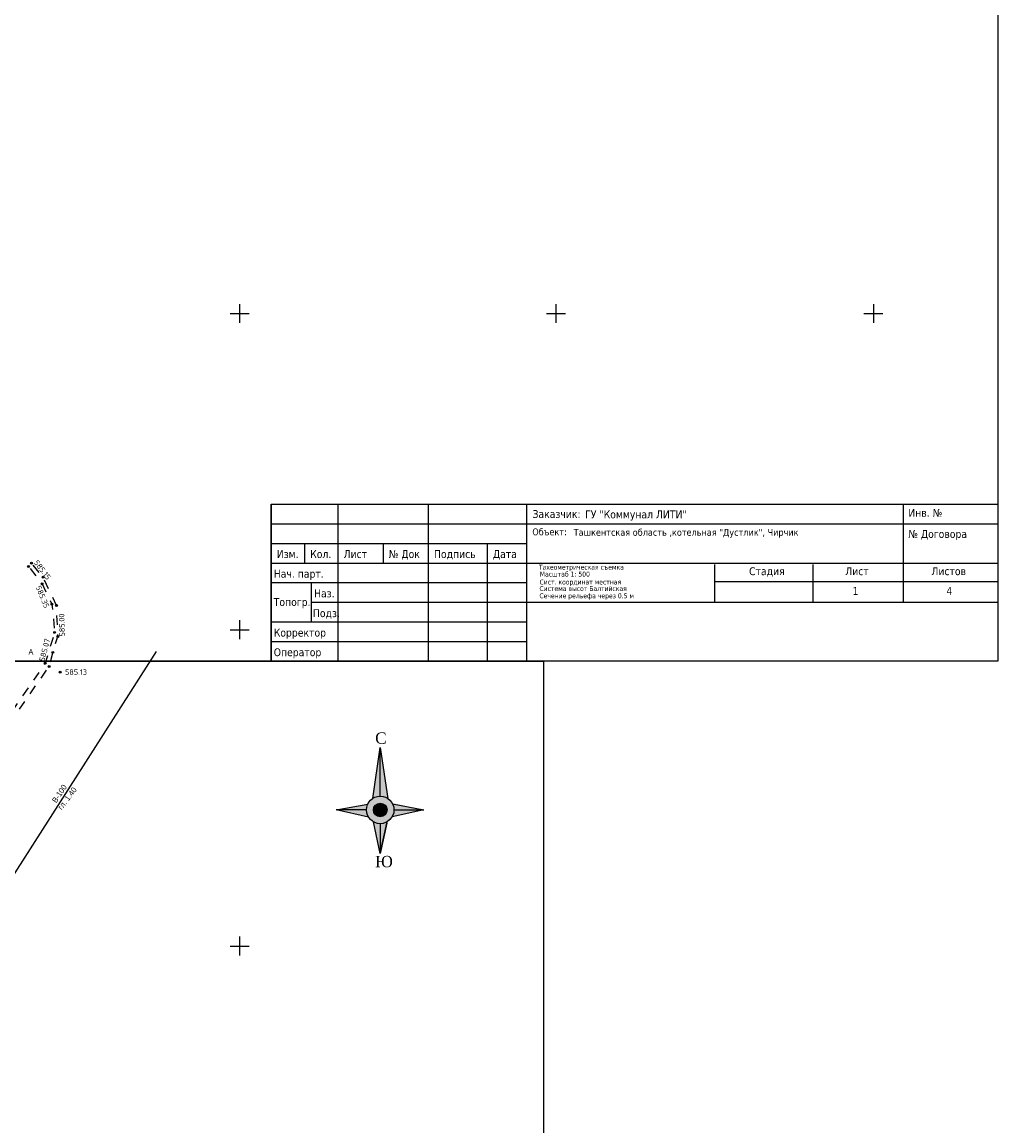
# Model space of a CAD drawing. Header units: metres. Extents: x 548732 to 549770, y 4592490 to 4594056.
# Tile 57 of 61: x 549616 to 549770, y 4593642 to 4593817. Entities that reach past the tile are written whole.
import ezdxf

# ---------------------------------------------------------------- set-up
doc = ezdxf.new("R2010")
doc.units = ezdxf.units.M
doc.header["$PDMODE"] = 32
doc.header["$PDSIZE"] = 0.3
doc.linetypes.add('Д_ТРОТ_ТРУБА', pattern=[3, 1.5, -1.5])
doc.linetypes.add('ДОРОГИ_СТРОЯЩ', pattern=[9, 8, -1])
for name, color, linetype in [('(001) Сетка', 92, 'Continuous'), ('(002) Рамка', 7, 'Continuous'), ('(003) Пункты', 7, 'Continuous'), ('(014) Водопровод', 5, 'ИК_Водопровод -------в--------'), ('(025) Дорога', 7, 'Continuous'), ('shtamp_роза-ветров', 7, 'Continuous')]:
    doc.layers.add(name, color=color, linetype=linetype)
doc.styles.add('BM-431', font='bm431.ttf')
doc.styles.add('D-431', font='d431.ttf')
doc.styles.get("Standard").update_dxf_attribs({"font": 'simplex.shx'})
doc.linetypes.add('ИК_Водопровод -------в--------', pattern='A,9,-0.6,["В",Standard,S=1.2,R=0,X=0,Y=-0.6],-1.2', length=10.8)

# ---------------------------------------------------------------- blocks, each defined once
blk = doc.blocks.new('RV')
at = {"layer": 'shtamp_роза-ветров', "ltscale": 0.5}
for color, points in [(0, [(0, 32.91), (0, 7.23, 0.147358), (-4, 6.03)]), (6, [(0, 32.91), (0, 7.23, -0.147358), (4, 6.03)]), (2, [(-6.57, 3.03), (-23.19, 0), (-7.23, 0, -0.108367)]), (40, [(3.58, 0, 1), (-3.58, 0, 1)]), (2, [(7.23, 0, 0.135091), (6.22, 3.7), (22.95, 0)]), (7, [(7.23, 0, -0.135091), (6.22, -3.7), (22.95, 0)]), (7, [(-7.23, 0, 0.135091), (-6.22, -3.7), (-22.95, 0)]), (0, [(0, -7.23, -0.127803), (-3.52, -6.32), (0, -22.95)]), (6, [(0, -7.23, 0.127803), (3.52, -6.32), (0, -22.95)])]:
    blk.add_hatch(color=color, dxfattribs=at).paths.add_polyline_path(points)
h = blk.add_hatch(color=72, dxfattribs=at)
h.paths.add_polyline_path([(7.23, 0, 1), (-7.23, 0, 1)])
h.paths.add_polyline_path([(-3.58, 0, -1), (3.58, 0, -1)], flags=16)
at = {"layer": 'shtamp_роза-ветров', "linetype": 'Continuous', "ltscale": 5}
for points in [[(-3.88, 6.1), (0, 32.91), (4, 6.03)], [(0, 7.23), (0, 32.91)], [(-6.13, -3.84), (-23.19, 0), (-6.57, 3.03)], [(-7.23, 0), (-23.19, 0)], [(-7.23, 0), (-23.19, 0)], [(6.45, 3.27), (22.95, 0), (6.22, -3.7)], [(0, -22.95), (0, -22.95), (3.4, -7.03), (0, -22.95), (-3.52, -6.32)], [(0, -22.95), (3.56, -6.3)]]:
    blk.add_lwpolyline(points, dxfattribs=at)
at = {"layer": 'shtamp_роза-ветров', "ltscale": 0.5}
for points in [[(0, 7.23), (0, 32.91)], [(-7.23, 0), (-23.19, 0)], [(-7.23, 0), (-23.19, 0)], [(7.23, 0), (22.95, 0)], [(0, -7.23), (0, -22.95)]]:
    blk.add_lwpolyline(points, dxfattribs=at)
at = {"layer": 'shtamp_роза-ветров', "color": 0, "ltscale": 0.5, "const_width": 0.4}
blk.add_lwpolyline([(-3.52, -6.32, -0.391931), (-6.57, 3.03, -0.459903), (4, 6.03, -0.129847), (6.45, 3.27, -0.256992), (6.22, -3.7, -0.405845), (-3.52, -6.32, -0.053016)], format="xyb", dxfattribs=at)
at = {"layer": 'shtamp_роза-ветров', "linetype": 'Continuous', "ltscale": 5}
for radius in [7.23, 3.58]:
    blk.add_circle((0, 0), radius, dxfattribs=at)
at = {"layer": 'shtamp_роза-ветров', "ltscale": 0.5}
blk.add_point((0, 0), dxfattribs=at)
at = {"layer": 'shtamp_роза-ветров', "color": 0, "ltscale": 0.5, "char_height": 6, "width": 6.968, "attachment_point": 1}
for s, insert in [('{\\fTimes New Roman|b0|i0|c204|p18;C}', (-2.68, 40.85)), ('{\\fTimes New Roman|b0|i0|c204|p18;Ю}', (-2.68, -24.2))]:
    blk.add_mtext(s, dxfattribs=dict(at, insert=insert))

msp = doc.modelspace()

# ---------------------------------------------------------------- linework, layer by layer
at = {"layer": '(001) Сетка'}
for p, q in [((549650.51, 4593772), (549650.51, 4593769)), ((549700.51, 4593772), (549700.51, 4593769)), ((549750.66, 4593772), (549750.66, 4593769)), ((549649.01, 4593770.5), (549652.01, 4593770.5)), ((549699.01, 4593770.5), (549702.01, 4593770.5)), ((549749.16, 4593770.5), (549752.16, 4593770.5)), ((549650.51, 4593722), (549650.51, 4593719)), ((549649.01, 4593720.5), (549652.01, 4593720.5)), ((549650.51, 4593672), (549650.51, 4593669)), ((549649.01, 4593670.5), (549652.01, 4593670.5))]:
    msp.add_line(p, q, dxfattribs=at)
at = {"layer": '(002) Рамка'}
for points in [[(549384.26, 4594056.05), (549770.34, 4594056.05), (549770.34, 4593715.53), (549384.26, 4593715.53)], [(549108.19, 4593715.53), (549698.54, 4593715.53), (549698.54, 4593375.02), (549108.19, 4593375.02)]]:
    msp.add_lwpolyline(points, close=True, dxfattribs=at)
at = {"layer": '(002) Рамка', "flags": 128}
msp.add_lwpolyline([(549770.34, 4593715.53), (549655.5, 4593715.53), (549655.5, 4593740.36), (549770.34, 4593740.36)], close=True, dxfattribs=at)
for points in [[(549655.5, 4593740.36), (549770.34, 4593740.36)], [(549655.5, 4593740.36), (549655.5, 4593715.53)], [(549655.5, 4593740.36), (549695.85, 4593740.36)], [(549666.05, 4593740.36), (549666.05, 4593715.53)], [(549680.33, 4593740.36), (549680.33, 4593715.53)], [(549695.85, 4593740.36), (549695.85, 4593715.53)], [(549755.44, 4593730.84), (549755.44, 4593740.36)], [(549655.5, 4593737.26), (549695.85, 4593737.26)], [(549695.85, 4593737.26), (549770.34, 4593737.26)], [(549655.5, 4593734.16), (549695.85, 4593734.16)], [(549660.78, 4593734.16), (549660.78, 4593731.05)], [(549673.19, 4593734.16), (549673.19, 4593731.05)], [(549689.64, 4593734.16), (549689.64, 4593715.53)], [(549655.5, 4593731.05), (549695.85, 4593731.05)], [(549695.85, 4593731.05), (549770.34, 4593731.05)], [(549725.58, 4593730.84), (549725.58, 4593724.85)], [(549741.16, 4593724.85), (549741.16, 4593730.84)], [(549755.44, 4593724.85), (549755.44, 4593730.84)], [(549655.5, 4593727.95), (549695.85, 4593727.95)], [(549661.86, 4593721.74), (549661.86, 4593727.95)], [(549725.58, 4593728.13), (549770.34, 4593728.13)], [(549661.86, 4593724.85), (549695.85, 4593724.85)], [(549695.85, 4593724.85), (549770.34, 4593724.85)], [(549655.5, 4593721.74), (549695.85, 4593721.74)], [(549655.5, 4593718.64), (549695.85, 4593718.64)]]:
    msp.add_lwpolyline(points, dxfattribs=at)
at = {"layer": '(003) Пункты', "color": 7}
for p in [(549617.16, 4593730.52, 585.26), (549617.65, 4593731.02, 585.15), (549619.46, 4593728.82, 585.19), (549619.3, 4593727.77, 585.35), (549620.87, 4593724.56, 585.42), (549621.6, 4593724.34, 585.17), (549621.29, 4593720.09, 585.54), (549621.79, 4593719.43, 585), (549621.02, 4593716.93, 585.07), (549619.81, 4593715.24, 585.07), (549620.42, 4593714.71, 585.04), (549622.17, 4593713.81, 585.13)]:
    msp.add_point(p, dxfattribs=at)
at = {"layer": '(014) Водопровод'}
msp.add_line((549602.94, 4593663.15), (549637.38, 4593717.09), dxfattribs=at)
at = {"layer": '(025) Дорога', "linetype": 'Д_ТРОТ_ТРУБА', "flags": 128}
msp.add_lwpolyline([(549456.7, 4593478.68), (549620.42, 4593714.71), (549621.02, 4593716.93), (549621.79, 4593719.43), (549621.6, 4593724.34), (549619.46, 4593728.82), (549617.65, 4593731.02), (549617.16, 4593730.52), (549619.3, 4593727.77), (549620.87, 4593724.56), (549621.29, 4593720.09), (549619.81, 4593715.24), (549456.28, 4593478.96)], dxfattribs=at)

# ---------------------------------------------------------------- block references
at = {"layer": '(002) Рамка', "xscale": 0.3000000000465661, "yscale": 0.3000000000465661, "zscale": 0.3000000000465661}
msp.add_blockref('RV', (549672.74, 4593692.02), dxfattribs=at)

# ---------------------------------------------------------------- texts
at = {"layer": '(002) Рамка', "attachment_point": 1}
for s, insert, char_height, width in [('{\\fTahoma|b0|i0|c204|p34;Заказчик:\\fTahoma|b0|i0|c0|p34; }', (549696.8, 4593739.42), 1.2415, 108.2668), ('{\\fTahoma|b0|i0|c204|p34;ГУ\\fTahoma|b0|i0|c0|p34; \\fTahoma|b0|i0|c204|p34;"Коммунал\\fTahoma|b0|i0|c0|p34; \\fTahoma|b0|i0|c204|p34;ЛИТИ"}', (549705.11, 4593739.36), 1.24153, 108.2668), ('{\\fTahoma|b0|i0|c204|p34;Инв. №}', (549756.18, 4593739.6), 1.2415, 108.2668), ('{\\fTahoma|b0|i0|c204|p34;Объект: }', (549696.77, 4593736.52), 1.0863, 58.3582), ('{\\fTahoma|b0|i0|c204|p34;Ташкентская область \\fTahoma|b0|i0|c0|p34;,\\fTahoma|b0|i0|c204|p34;котельная \\fTahoma|b0|i0|c0|p34;"\\fTahoma|b0|i0|c204|p34;Дустлик\\fTahoma|b0|i0|c0|p34;", \\fTahoma|b0|i0|c204|p34;Чирчик}', (549703.31, 4593736.45), 1.08634, 58.3582), ('{\\fTahoma|b0|i0|c204|p34;№ Договора}', (549756.18, 4593736.27), 1.2415, 108.2668), ('{\\fTahoma|b0|i0|c204|p34;Изм.}', (549656.39, 4593733.09), 1.2415, 108.2668), ('{\\fTahoma|b0|i0|c204|p34;Кол.}', (549661.67, 4593733.09), 1.2415, 108.2668), ('{\\fTahoma|b0|i0|c204|p34;Лист}', (549666.95, 4593733.09), 1.2415, 108.2668), ('{\\fTahoma|b0|i0|c204|p34;№ Док}', (549674.09, 4593733.09), 1.2415, 108.2668), ('{\\fTahoma|b0|i0|c204|p34;Подпись}', (549681.23, 4593733.09), 1.2415, 108.2668), ('{\\fTahoma|b0|i0|c204|p34;Дата}', (549690.54, 4593733.09), 1.2415, 108.2668), ('{\\fTahoma|b0|i0|c204|p34;Нач. парт.}', (549655.91, 4593729.98), 1.2415, 108.2668), ('{\\fTahoma|b0|i0|c204|p34;Тахеометрическая съемка}', (549697.81, 4593730.79), 0.776, 108.2668), ('{\\fTahoma|b0|i0|c204|p34;Стадия}', (549731.02, 4593730.38), 1.2415, 108.2668), ('{\\fTahoma|b0|i0|c204|p34;Лист}', (549746.22, 4593730.38), 1.2415, 108.2668), ('{\\fTahoma|b0|i0|c204|p34;Листов}', (549759.83, 4593730.38), 1.2415, 108.2668), ('{\\fTahoma|b0|i0|c204|p34;Сист. координат местная}', (549697.91, 4593728.44), 0.776, 108.2668), ('{\\fTahoma|b0|i0|c204|p34;Масштаб 1: \\fTahoma|b0|i0|c0|p34;5\\fTahoma|b0|i0|c204|p34;0\\fTahoma|b0|i0|c0|p34;0}', (549697.95, 4593729.69), 0.77596, 108.2668), ('{\\fTahoma|b0|i0|c204|p34;Наз.}', (549662.28, 4593726.88), 1.2415, 108.2668), ('{\\fTahoma|b0|i0|c204|p34;Система высот Балтийская}', (549697.89, 4593727.41), 0.776, 108.2668), ('{\\fTahoma|b0|i0|c0|p34;1}', (549747.37, 4593727.25), 1.2415, 108.2668), ('{\\fTahoma|b0|i0|c0|p34;4}', (549762.2, 4593727.25), 1.2415, 108.2668), ('{\\fTahoma|b0|i0|c204|p34;Топогр.}', (549655.91, 4593725.51), 1.2415, 108.2668), ('{\\fTahoma|b0|i0|c204|p34;Сечение рельефа через 0.5 м}', (549697.89, 4593726.26), 0.776, 108.2668), ('{\\fTahoma|b0|i0|c204|p34;Подз.}', (549662.1, 4593723.75), 1.2415, 108.2668), ('{\\fTahoma|b0|i0|c204|p34;Корректор}', (549655.91, 4593720.67), 1.2415, 108.2668), ('{\\fTahoma|b0|i0|c204|p34;Оператор}', (549655.91, 4593717.57), 1.2415, 108.2668)]:
    msp.add_mtext(s, dxfattribs=dict(at, insert=insert, char_height=char_height, width=width))
at = {"layer": '(003) Пункты', "color": 7}
for s, rotation, p in [('585.15', 307.2394, (549617.95, 4593731.09, 585.15)), ('585.35', 292.4093, (549618.27, 4593727.24, 585.35)), ('585.00', 91.7999, (549622.93, 4593719.45, 585)), ('585.07', 75.4511, (549619.68, 4593715.44, 585.07))]:
    msp.add_text(s, height=0.88, rotation=rotation, dxfattribs=at).set_placement(p)
msp.add_text('585.13', height=0.88, dxfattribs=at).set_placement((549622.93, 4593713.37, 585.13))
at = {"layer": '(014) Водопровод', "color": 0, "linetype": 'Continuous', "style": 'D-431'}
for s, rotation, p in [('В-100', 56.051, (549621.53, 4593693.05)), ('гл. 1.40', 52.9693, (549622.41, 4593691.95))]:
    msp.add_text(s, height=0.88, rotation=rotation, dxfattribs=at).set_placement(p)
at = {"layer": '(025) Дорога', "linetype": 'ДОРОГИ_СТРОЯЩ', "style": 'BM-431'}
msp.add_text('A', height=0.875, dxfattribs=at).set_placement((549617.15, 4593716.57))

doc.saveas('drawing.dxf')
